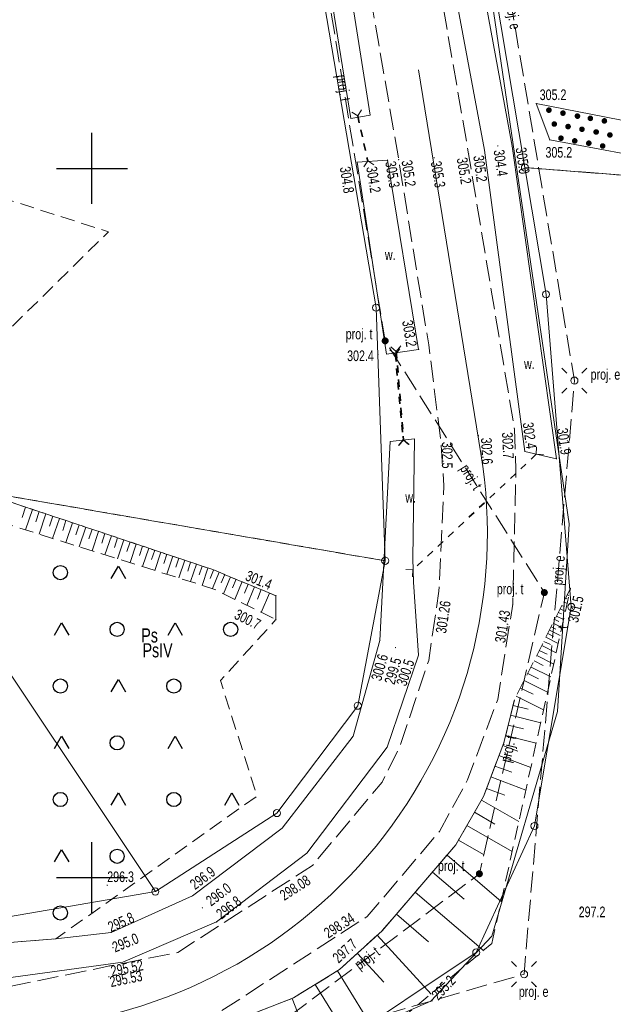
# Model space of a CAD drawing. Header units: metres. Extents: x 8377249 to 8377741, y 5529345 to 5529668.
# Tile 20 of 26: x 8377445 to 8377487, y 5529491 to 5529560. Entities that reach past the tile are written whole.
import ezdxf
from ezdxf.enums import TextEntityAlignment as Align
from ezdxf.lldxf.tags import DXFTag

# ---------------------------------------------------------------- set-up
doc = ezdxf.new("R2010")
doc.units = ezdxf.units.M
doc.header["$MEASUREMENT"] = 0
for name, pattern in [('1.0_0.5', [1.5, 1, -0.5]), ('1.5_0.5', [2, 1.5, -0.5]), ('219-500', [0]), ('egkk-500', [2, 1.5, -0.5]), ('egug-500', [1, 0.5, -0.5]), ('otkz_500', [1, 0.5, -0.5])]:
    doc.linetypes.add(name, pattern=pattern)
doc.layers.get('0').update_dxf_attribs({"color": 2, "linetype": 'CONTINUOUS', "lineweight": 5})
for name, color, linetype in [('000 Inne (niezydentyfikowane)', 7, 'CONTINUOUS'), ('202-punkt graniczny', 7, 'CONTINUOUS'), ('209-oznaczenie konturu klasyfikacyjnego', 7, 'CONTINUOUS'), ('210-oznaczenie konturu użytku gruntowego', 7, 'CONTINUOUS'), ('217-kontur klasyfikacyjny', 7, 'CONTINUOUS'), ('218-kontur użytku gruntowego', 7, 'CONTINUOUS'), ('219-działka ewidencyjna', 7, 'CONTINUOUS'), ('bariera ochronna', 7, 'CONTINUOUS'), ('inna budowla', 7, 'CONTINUOUS'), ('jezdnia', 7, 'CONTINUOUS'), ('latarnia - ob. projektowany', 7, 'CONTINUOUS'), ('pikieta naturalna', 7, 'CONTINUOUS'), ('pikieta sztuczna', 7, 'CONTINUOUS'), ('przepust', 7, 'CONTINUOUS'), ('przewód elektroenergetyczny niskiego napięcia - ob. projektowany', 7, 'CONTINUOUS'), ('przewód elektroenergetyczny niskiego napięcia - ob. projektowany-Atr1', 7, 'CONTINUOUS'), ('przewód telekomunikacyjny napowietrzny - ob. projektowany', 7, 'CONTINUOUS'), ('przewód telekomunikacyjny napowietrzny - ob. projektowany-Atr1', 7, 'CONTINUOUS'), ('przewód telekomunikacyjny podziemny', 7, 'CONTINUOUS'), ('rzędna', 7, 'CONTINUOUS'), ('rzędna-Atr2', 7, 'CONTINUOUS'), ('rów przydrożny (poligon)', 7, 'CONTINUOUS'), ('skarpa nieumocniona', 7, 'CONTINUOUS'), ('słupek telekomunikacyjny - ob. projektowany', 7, 'CONTINUOUS'), ('teren zalesiony', 7, 'CONTINUOUS')]:
    doc.layers.add(name, color=color, linetype=linetype)
for name, color, linetype, lineweight in [('7', 4, 'DASHDOT', 18), ('isa_V1BD385C50508125_TUsr', 7, 'CONTINUOUS', 25), ('latarnia - ob. projektowany-Atr17', 7, 'CONTINUOUS', 18), ('pikieta naturalna-Atr2', 7, 'CONTINUOUS', 18), ('pikieta sztuczna-Atr2', 7, 'CONTINUOUS', 18), ('przewód telekomunikacyjny podziemny-Atr1', 7, 'CONTINUOUS', 18), ('rów przydrożny (poligon)-Atr17', 7, 'CONTINUOUS', 18), ('słupek telekomunikacyjny - ob. projektowany-Atr17', 7, 'CONTINUOUS', 18)]:
    doc.layers.add(name, color=color, linetype=linetype, lineweight=lineweight)
doc.styles.get("Standard").update_dxf_attribs({"font": 'IC-isocp.shx', "width": 0.75, "oblique": 15})
tags = doc.linetypes.add('DASHDOT', pattern=[1, 0.5, -0.25, 0, -0.25]).pattern_tags.tags
tags[10:11] = [DXFTag(74, 4), DXFTag(75, 0), DXFTag(340, '0'), DXFTag(46, 1.0), DXFTag(50, 0.0), DXFTag(44, 0.0), DXFTag(45, 0.0)]
tags[8:9] = [DXFTag(74, 4), DXFTag(75, 0), DXFTag(340, '0'), DXFTag(46, 1.0), DXFTag(50, 0.0), DXFTag(44, 0.0), DXFTag(45, 0.0)]
tags[6:7] = [DXFTag(74, 4), DXFTag(75, 0), DXFTag(340, '0'), DXFTag(46, 1.0), DXFTag(50, 0.0), DXFTag(44, 0.0), DXFTag(45, 0.0)]
tags[4:5] = [DXFTag(74, 4), DXFTag(75, 0), DXFTag(340, '0'), DXFTag(46, 1.0), DXFTag(50, 0.0), DXFTag(44, 0.0), DXFTag(45, 0.0)]
doc.linetypes.add('otkb_500', pattern='A,1.75,0,[16,ksztalty.shx,S=1,R=0,X=0,Y=0],1.75', length=3.5)

# ---------------------------------------------------------------- blocks, each defined once
blk = doc.blocks.new('202')
at = {"color": 0, "linetype": 'Continuous', "lineweight": 0}
blk.add_circle((0, 0), 0.25, dxfattribs=at)
blk = doc.blocks.new('IB05')
at = {"color": 0, "linetype": 'Continuous', "lineweight": 13}
for q in [(0.354, 0.354), (0.354, -0.354)]:
    blk.add_line((0, 0), q, dxfattribs=at)
blk = doc.blocks.new('US25')
at = {"linetype": 'Continuous', "lineweight": 0}
h = blk.add_hatch(color=0, dxfattribs=at)
edge = h.paths.add_edge_path()
edge.add_arc((0, 0), 0.2, 0, 360)
blk = doc.blocks.new('PW01')
at = {"linetype": 'Continuous', "lineweight": 13}
h = blk.add_hatch(color=0, dxfattribs=at)
edge = h.paths.add_edge_path()
edge.add_arc((0, 0), 0.045, 0, 360)
blk = doc.blocks.new('OTZK3')
at = {"color": 0, "linetype": 'Continuous'}
for p, q in [((-0.5, -0.289), (0, 0.577)), ((0, 0.577), (0.5, -0.289))]:
    blk.add_line(p, q, dxfattribs=at)
blk = doc.blocks.new('OTZK1')
at = {"color": 0, "linetype": 'Continuous'}
blk.add_circle((0, 0), 0.5, dxfattribs=at)
blk = doc.blocks.new('SM01')
at = {"color": 0, "linetype": 'Continuous', "lineweight": 13}
for p, q in [((-0.53, 0.531), (-0.883, 0.884)), ((0.531, 0.531), (0.884, 0.884)), ((-0.53, -0.53), (-0.883, -0.883)), ((0.531, -0.53), (0.884, -0.883))]:
    blk.add_line(p, q, dxfattribs=at)
blk.add_circle((0, 0), 0.25, dxfattribs=at)
blk = doc.blocks.new('US09')
at = {"linetype": 'Continuous', "lineweight": 0}
h = blk.add_hatch(color=0, dxfattribs=at)
edge = h.paths.add_edge_path()
edge.add_arc((0, 0), 0.25, 0, 360)
blk = doc.blocks.new('m')
at = {"color": 0}
for p, q in [((8377450, 5529547.5), (8377450, 5529552.5)), ((8377447.5, 5529550), (8377452.5, 5529550)), ((8377450, 5529500), (8377450, 5529502.5)), ((8377447.5, 5529500), (8377452.5, 5529500)), ((8377447.5, 5529500), (8377452.5, 5529500)), ((8377447.5, 5529500), (8377452.5, 5529500)), ((8377450, 5529497.5), (8377450, 5529500)), ((8377450, 5529497.5), (8377450, 5529500))]:
    blk.add_line(p, q, dxfattribs=at)
at = {"layer": '000 Inne (niezydentyfikowane)', "color": 7, "linetype": 'Continuous', "lineweight": 18, "flags": 128}
for points in [[(8377445.33, 5529526.12), (8377445.08, 5529525.39)], [(8377445.81, 5529525.96), (8377445.32, 5529524.51)], [(8377446.29, 5529525.8), (8377446.05, 5529525.08)], [(8377446.76, 5529525.64), (8377446.29, 5529524.21)], [(8377447.24, 5529525.48), (8377447, 5529524.77)], [(8377447.71, 5529525.32), (8377447.23, 5529523.91)], [(8377448.17, 5529525.17), (8377447.94, 5529524.47)], [(8377448.64, 5529525.01), (8377448.17, 5529523.62)], [(8377449.1, 5529524.86), (8377448.87, 5529524.16)], [(8377449.56, 5529524.7), (8377449.1, 5529523.32)], [(8377450.02, 5529524.55), (8377449.79, 5529523.87)], [(8377450.47, 5529524.4), (8377450.01, 5529523.04)], [(8377450.92, 5529524.25), (8377450.69, 5529523.57)], [(8377451.37, 5529524.1), (8377450.92, 5529522.75)], [(8377451.81, 5529523.95), (8377451.59, 5529523.28)], [(8377452.26, 5529523.8), (8377451.81, 5529522.47)], [(8377452.7, 5529523.66), (8377452.47, 5529522.99)], [(8377453.13, 5529523.51), (8377452.69, 5529522.2)], [(8377453.57, 5529523.36), (8377453.35, 5529522.71)], [(8377454, 5529523.22), (8377453.57, 5529521.92)], [(8377454.43, 5529523.08), (8377454.21, 5529522.43)], [(8377454.86, 5529522.93), (8377454.43, 5529521.65)], [(8377455.28, 5529522.79), (8377455.07, 5529522.15)], [(8377455.7, 5529522.65), (8377455.28, 5529521.38)], [(8377456.12, 5529522.51), (8377455.91, 5529521.88)], [(8377456.54, 5529522.37), (8377456.12, 5529521.12)], [(8377456.95, 5529522.23), (8377456.75, 5529521.61)], [(8377457.37, 5529522.1), (8377456.95, 5529520.86)], [(8377457.77, 5529521.96), (8377457.57, 5529521.34)], [(8377458.18, 5529521.82), (8377457.77, 5529520.6)], [(8377458.58, 5529521.68), (8377458.34, 5529521.09)], [(8377458.97, 5529521.52), (8377458.49, 5529520.37)], [(8377459.36, 5529521.36), (8377459.12, 5529520.78)], [(8377459.76, 5529521.2), (8377459.27, 5529520.01)], [(8377460.17, 5529521.03), (8377459.91, 5529520.42)], [(8377460.58, 5529520.86), (8377460.07, 5529519.61)], [(8377461.01, 5529520.68), (8377460.75, 5529520.04)], [(8377461.46, 5529520.5), (8377460.92, 5529519.19)], [(8377461.93, 5529520.3), (8377461.66, 5529519.63)], [(8377462.51, 5529520.06), (8377461.94, 5529518.69)], [(8377483.51, 5529519.94), (8377483.62, 5529519.89)], [(8377483.25, 5529519.44), (8377483.49, 5529519.32)], [(8377483.38, 5529519.69), (8377483.47, 5529519.65)], [(8377482.87, 5529518.68), (8377483.09, 5529518.58)], [(8377483, 5529518.94), (8377483.37, 5529518.75)], [(8377483.13, 5529519.19), (8377483.28, 5529519.11)], [(8377482.5, 5529517.93), (8377483.12, 5529517.62)], [(8377482.62, 5529518.18), (8377482.9, 5529518.04)], [(8377482.75, 5529518.43), (8377483.24, 5529518.19)], [(8377482.13, 5529517.2), (8377482.53, 5529517)], [(8377482.25, 5529517.44), (8377483, 5529517.07)], [(8377482.37, 5529517.68), (8377482.71, 5529517.51)], [(8377481.85, 5529516.65), (8377482.33, 5529516.42)], [(8377482, 5529516.94), (8377482.87, 5529516.5)], [(8377481.53, 5529516.01), (8377482.09, 5529515.74)], [(8377481.7, 5529516.35), (8377482.72, 5529515.83)], [(8377481.16, 5529515.27), (8377481.81, 5529514.94)], [(8377481.35, 5529515.65), (8377482.55, 5529515.05)], [(8377480.72, 5529514.39), (8377481.48, 5529514.01)], [(8377480.95, 5529514.84), (8377482.35, 5529514.14)], [(8377480.47, 5529513.9), (8377482.11, 5529513.07)], [(8377480.2, 5529513.36), (8377481.09, 5529512.92)], [(8377479.91, 5529512.79), (8377481.83, 5529511.82)], [(8377479.68, 5529512.13), (8377480.74, 5529511.87)], [(8377479.51, 5529511.44), (8377481.63, 5529510.91)], [(8377479.34, 5529510.73), (8377480.41, 5529510.47)], [(8377479.16, 5529510.02), (8377481.32, 5529509.48)], [(8377478.96, 5529509.31), (8377480.03, 5529508.91)], [(8377478.69, 5529508.6), (8377480.93, 5529507.75)], [(8377478.41, 5529507.86), (8377479.59, 5529507.42)], [(8377478.12, 5529507.09), (8377480.58, 5529506.16)], [(8377477.81, 5529506.28), (8377479.1, 5529505.8)], [(8377477.45, 5529505.46), (8377480.09, 5529503.95)], [(8377476.96, 5529504.6), (8377478.41, 5529503.77)], [(8377476.42, 5529503.66), (8377479.62, 5529501.83)], [(8377475.83, 5529502.62), (8377477.59, 5529501.62)], [(8377475.03, 5529501.58), (8377478.85, 5529498.31)], [(8377474, 5529500.38), (8377476.23, 5529498.47)], [(8377472.79, 5529498.97), (8377477.59, 5529494.85)], [(8377471.46, 5529497.41), (8377473.72, 5529495.47)], [(8377470.11, 5529495.93), (8377473.9, 5529491.78)], [(8377468.71, 5529494.65), (8377470.57, 5529492.61)], [(8377467.31, 5529493.42), (8377470.21, 5529488.72)], [(8377465.74, 5529492.45), (8377467.26, 5529489.99)], [(8377464.11, 5529491.47), (8377466.25, 5529485.99)]]:
    blk.add_lwpolyline(points, dxfattribs=at)
at = {"layer": '217-kontur klasyfikacyjny', "color": 92, "linetype": 'egkk-500', "lineweight": 18, "flags": 128}
for points in [[(8377480.52, 5529550.06), (8377499.43, 5529548.59)], [(8377499.43, 5529548.59), (8377480.52, 5529550.06)], [(8377470.67, 5529522.33), (8377434.8, 5529528.5)], [(8377434.8, 5529528.5), (8377470.67, 5529522.33)]]:
    blk.add_lwpolyline(points, dxfattribs=at)
at = {"layer": '218-kontur użytku gruntowego', "color": 3, "linetype": 'egug-500', "lineweight": 18, "flags": 128}
for points in [[(8377480.52, 5529550.06), (8377499.43, 5529548.59)], [(8377499.43, 5529548.59), (8377480.52, 5529550.06)], [(8377470.67, 5529522.33), (8377434.8, 5529528.5)], [(8377434.8, 5529528.5), (8377470.67, 5529522.33)]]:
    blk.add_lwpolyline(points, dxfattribs=at)
at = {"layer": '219-działka ewidencyjna', "color": 7, "linetype": '219-500', "lineweight": 18, "flags": 128}
for points in [[(8377470.03, 5529540.18), (8377458.02, 5529610.63)], [(8377480.52, 5529550.06), (8377476.74, 5529572.58)], [(8377482.01, 5529541.12), (8377480.52, 5529550.06)], [(8377483.79, 5529519.08), (8377482.01, 5529541.12)], [(8377470.67, 5529522.33), (8377470.03, 5529540.18)], [(8377470.67, 5529522.33), (8377468.74, 5529512.11)], [(8377454.47, 5529499.01), (8377440.39, 5529520.12)], [(8377483.79, 5529519.08), (8377481.19, 5529503.63)], [(8377468.74, 5529512.11), (8377463.04, 5529504.54)], [(8377463.04, 5529504.54), (8377454.47, 5529499.01)], [(8377481.19, 5529503.63), (8377477.09, 5529494.71)], [(8377454.47, 5529499.01), (8377439.32, 5529496.41)], [(8377477.09, 5529494.71), (8377466.95, 5529487.94)]]:
    blk.add_lwpolyline(points, dxfattribs=at)
at = {"layer": 'bariera ochronna', "color": 7, "linetype": 'otkb_500', "lineweight": 18, "flags": 128}
blk.add_lwpolyline([(8377479.78, 5529512.52), (8377479.03, 5529509.5), (8377477.6, 5529505.72), (8377475.64, 5529502.29), (8377470.45, 5529496.24), (8377467.46, 5529493.51), (8377464.21, 5529491.51), (8377453.03, 5529487.15), (8377449.29, 5529486.07), (8377444.98, 5529485.62)], dxfattribs=at)
at = {"layer": 'inna budowla', "color": 7, "linetype": 'Continuous', "lineweight": 18, "flags": 128}
blk.add_lwpolyline([(8377504.68, 5529550.01), (8377491.19, 5529552.65), (8377481.32, 5529554.58), (8377482.27, 5529552.01), (8377491.09, 5529550.36), (8377503.4, 5529548.06)], close=True, dxfattribs=at)
at = {"layer": 'jezdnia', "color": 7, "linetype": '1.5_0.5', "lineweight": 18, "flags": 128}
blk.add_lwpolyline([(8377283.144, 5529593.01), (8377289.66, 5529576.44), (8377296.27, 5529560), (8377302.07, 5529550.43), (8377311.87, 5529539.72), (8377321.44, 5529532.01), (8377333.08, 5529525.23), (8377336.44, 5529523.17), (8377347.04, 5529517.14), (8377357.42, 5529511.57), (8377364.91, 5529506.84), (8377368.84, 5529504.63), (8377369.67, 5529505.21), (8377374.78, 5529504.38), (8377378.56, 5529503.18), (8377381.32, 5529501.98), (8377382.41, 5529500.95), (8377383.16, 5529499.4), (8377383.41, 5529498.3), (8377398.08, 5529492.24), (8377411.13, 5529488.31), (8377418.33, 5529487), (8377422.89, 5529486.54), (8377424.65, 5529486.32), (8377429.6, 5529486.17), (8377436.9, 5529486.34), (8377442.31, 5529486.7), (8377458.46, 5529490.15), (8377469.4, 5529497.25), (8377474.49, 5529503.23), (8377476.48, 5529506.89), (8377478.6, 5529512.54), (8377479.66, 5529519.27), (8377479.89, 5529528.7), (8377479.78, 5529531.63), (8377479.09, 5529535.77), (8377476.55, 5529551.02), (8377471.82, 5529578.31), (8377470.75, 5529584.35), (8377466.54, 5529612.38), (8377466.55, 5529629.77), (8377467.67, 5529634.01), (8377471.4, 5529641.19), (8377474.04, 5529644.66), (8377469.86, 5529647.28), (8377468.43, 5529644.8), (8377463.51, 5529635.43), (8377461.31, 5529623.29), (8377466.01, 5529583.11), (8377471.62, 5529550.62), (8377473.74, 5529537.55), (8377474.57, 5529530.99), (8377474.81, 5529527.61), (8377474.45, 5529520.19), (8377473.74, 5529515.3), (8377471.74, 5529509.33), (8377470.45, 5529506.72), (8377465.55, 5529500.85), (8377456.05, 5529494.71), (8377451.27, 5529493.76), (8377441.69, 5529491.79), (8377440.92, 5529491.69), (8377436.34, 5529491.36), (8377429.68, 5529491.17), (8377425.01, 5529491.4), (8377419.01, 5529491.93), (8377414.34, 5529492.64), (8377411.86, 5529493.14), (8377400.88, 5529496.37), (8377399.81, 5529496.66), (8377391.31, 5529500.55), (8377390.32, 5529501.03), (8377386.14, 5529503.37), (8377380.02, 5529506.56), (8377375.04, 5529509.04), (8377370.44, 5529511.09), (8377368.31, 5529511.87), (8377359.88, 5529515.88), (8377349.14, 5529521.46), (8377338.67, 5529527.08), (8377335.48, 5529529.18), (8377319.33, 5529539.78), (8377310.14, 5529548.36), (8377304.42, 5529555.91), (8377300.3, 5529563.28), (8377293.93, 5529578.63), (8377287.088, 5529596.149)], dxfattribs=at)
at = {"layer": 'przepust', "color": 7, "linetype": 'otkz_500', "lineweight": 35, "flags": 128}
for points in [[(8377468.74, 5529553.7), (8377469.44, 5529550.53)], [(8377471.39, 5529536.89), (8377471.93, 5529530.85)], [(8377471.45, 5529537.1), (8377471.97, 5529530.86)], [(8377481.32, 5529529.84), (8377472.62, 5529521.69)]]:
    blk.add_lwpolyline(points, dxfattribs=at)
at = {"layer": 'przewód elektroenergetyczny niskiego napięcia - ob. projektowany', "color": 1, "linetype": '1.5_0.5', "lineweight": 18, "flags": 128}
blk.add_lwpolyline([(8377500.424, 5529658.07), (8377484.71, 5529646.87), (8377458.47, 5529614.13), (8377477.06, 5529576.45), (8377484.01, 5529535.04), (8377480.46, 5529493.18), (8377440.11, 5529481.49), (8377399.05, 5529490.32), (8377360.65, 5529507.31), (8377330.78, 5529536.88), (8377295.57, 5529559.72), (8377282.278, 5529592.321)], dxfattribs=at)
at = {"layer": 'przewód telekomunikacyjny napowietrzny - ob. projektowany', "color": 30, "linetype": '1.5_0.5', "lineweight": 18, "flags": 128}
blk.add_lwpolyline([(8377478.382, 5529662.333), (8377467.4, 5529656.04), (8377458.44, 5529632.95), (8377460.92, 5529597.04), (8377465.8, 5529567.44), (8377470.67, 5529537.84), (8377481.89, 5529520.09), (8377477.31, 5529500.26), (8377460.87, 5529487.91), (8377429.09, 5529482.76)], dxfattribs=at)
at = {"layer": 'przewód telekomunikacyjny podziemny', "color": 30, "linetype": 'Continuous', "lineweight": 18, "flags": 128}
blk.add_lwpolyline([(8377439.983, 5529444.414), (8377441.76, 5529449.27), (8377449.51, 5529467.92), (8377454.57, 5529482.87), (8377473.89, 5529491.27), (8377478.19, 5529495.87), (8377482.81, 5529511.71), (8377483.64, 5529524.94), (8377475.51, 5529580.07)], dxfattribs=at)
at = {"layer": 'rów przydrożny (poligon)', "color": 7, "linetype": 'Continuous', "lineweight": 18, "flags": 128}
for points in [[(8377458.17, 5529632.96), (8377458.09, 5529622.5), (8377459.15, 5529612.19), (8377463.48, 5529582.78), (8377464.29, 5529578.17), (8377468.26, 5529553.51), (8377469.61, 5529553.75), (8377465.76, 5529578.15), (8377464.86, 5529583.04), (8377460.55, 5529612.13), (8377460.05, 5529622.4), (8377460.18, 5529632.18)], [(8377472.61, 5529578.37), (8377477.67, 5529551.28), (8377480.52, 5529530.04), (8377482.74, 5529529.53), (8377479.61, 5529551.57), (8377474.63, 5529578.65)], [(8377468.7, 5529550.44), (8377470.77, 5529536.9), (8377473.03, 5529537.24), (8377470.84, 5529550.59)]]:
    blk.add_lwpolyline(points, close=True, dxfattribs=at)
blk.add_lwpolyline([(8377441.67, 5529492.59), (8377452.18, 5529494.03), (8377458.79, 5529496.86), (8377465.14, 5529501.72), (8377470.81, 5529509.19), (8377473.02, 5529515.67), (8377472.66, 5529520.83), (8377472.63, 5529522.5), (8377472.74, 5529530.93), (8377471.03, 5529530.75), (8377470.3, 5529516.71), (8377468.41, 5529509.97), (8377463.4, 5529503.47), (8377457.08, 5529498.71), (8377451.35, 5529496.12), (8377447.45, 5529495.67), (8377441.49, 5529495.21)], dxfattribs=at)
at = {"layer": 'skarpa nieumocniona', "color": 7, "linetype": '1.0_0.5', "lineweight": 18, "flags": 128}
for points in [[(8377462.97, 5529519.87), (8377458.52, 5529521.71), (8377434.97, 5529529.58), (8377434.82, 5529527.81), (8377458.6, 5529520.34), (8377462.97, 5529518.18)], [(8377462.97, 5529519.87), (8377458.52, 5529521.71), (8377434.97, 5529529.58), (8377434.82, 5529527.81), (8377458.6, 5529520.34), (8377462.97, 5529518.18)], [(8377478.19, 5529495.35), (8377483.73, 5529520.39), (8377479.78, 5529512.52), (8377479.03, 5529509.5), (8377477.6, 5529505.72), (8377475.64, 5529502.29), (8377470.45, 5529496.24), (8377467.46, 5529493.51), (8377464.21, 5529491.51), (8377453.03, 5529487.15), (8377449.29, 5529486.07), (8377444.98, 5529485.62), (8377449.62, 5529482.79), (8377461.2, 5529484.16), (8377467.45, 5529486.43)], [(8377478.19, 5529495.35), (8377483.73, 5529520.39), (8377479.78, 5529512.52), (8377479.03, 5529509.5), (8377477.6, 5529505.72), (8377475.64, 5529502.29), (8377470.45, 5529496.24), (8377467.46, 5529493.51), (8377464.21, 5529491.51), (8377453.03, 5529487.15), (8377449.29, 5529486.07), (8377444.98, 5529485.62), (8377449.62, 5529482.79), (8377461.2, 5529484.16), (8377467.45, 5529486.43)]]:
    blk.add_lwpolyline(points, close=True, dxfattribs=at)
at = {"layer": 'teren zalesiony', "color": 7, "linetype": '1.0_0.5', "lineweight": 18, "flags": 128}
blk.add_lwpolyline([(8377370.219, 5529576.127), (8377359.89, 5529578.54), (8377352.51, 5529583.82), (8377346.34, 5529587.22), (8377342.51, 5529582), (8377337.38, 5529576.69), (8377331.75, 5529571.84), (8377326.08, 5529565.51), (8377319.62, 5529558.95), (8377313.66, 5529552.63), (8377312.69, 5529549.73), (8377321.13, 5529541.74), (8377345.94, 5529526.69), (8377350.04, 5529524.56), (8377360.71, 5529519.73), (8377368.35, 5529515.21), (8377376.02, 5529511.1), (8377387.86, 5529505.24), (8377397.57, 5529500.64), (8377406.63, 5529497.94), (8377414.62, 5529495.96), (8377424.67, 5529494.5), (8377434.69, 5529494.45), (8377436.29, 5529494.41), (8377438.25, 5529494.79), (8377441.49, 5529495.21), (8377447.45, 5529495.67), (8377461.64, 5529505.74), (8377459.06, 5529513.88), (8377462.97, 5529518.18), (8377462.97, 5529519.87), (8377458.52, 5529521.71), (8377434.97, 5529529.58), (8377451.16, 5529545.53), (8377429.33, 5529552.53), (8377423.34, 5529554.45), (8377421.45, 5529555.33), (8377414.67, 5529557.53), (8377394.569, 5529565.692)], dxfattribs=at)
at = {"layer": '202-punkt graniczny', "color": 7, "linetype": 'Continuous', "lineweight": 18}
for p in [(8377480.52, 5529550.06), (8377482.01, 5529541.12), (8377470.03, 5529540.18), (8377470.67, 5529522.33), (8377483.79, 5529519.08), (8377468.74, 5529512.11), (8377463.04, 5529504.54), (8377481.19, 5529503.63), (8377454.47, 5529499.01), (8377477.09, 5529494.71)]:
    blk.add_blockref('202', p, dxfattribs=at)
at = {"layer": 'inna budowla', "color": 7, "linetype": 'Continuous', "lineweight": 18}
for p, rotation in [((8377482.21, 5529554.11), 348.197), ((8377483.2, 5529553.9), 350.451), ((8377484.22, 5529553.69), 352.4049999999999), ((8377482.59, 5529553.13), 348.559), ((8377485.13, 5529553.53), 349.624), ((8377486.12, 5529553.35), 351.093), ((8377483.56, 5529552.95), 349.1140000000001), ((8377484.54, 5529552.76), 348.805), ((8377485.54, 5529552.57), 346.464), ((8377486.51, 5529552.36), 348.4859999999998), ((8377483.06, 5529552.13), 349.4610000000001), ((8377484.03, 5529551.94), 348.4859999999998), ((8377485.02, 5529551.78), 350.0730000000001), ((8377486, 5529551.58), 350.706)]:
    blk.add_blockref('US25', p, dxfattribs=dict(at, rotation=rotation))
at = {"layer": 'latarnia - ob. projektowany', "color": 7, "linetype": 'Continuous', "lineweight": 18}
for p in [(8377484.01, 5529535.04), (8377480.46, 5529493.18)]:
    blk.add_blockref('SM01', p, dxfattribs=at)
at = {"layer": 'pikieta naturalna', "color": 7, "linetype": 'Continuous', "lineweight": 13}
for p in [(8377481.32, 5529554.58), (8377482.27, 5529552.01), (8377477.67, 5529551.28), (8377478.61, 5529551.59), (8377479.61, 5529551.57), (8377468.7, 5529550.44), (8377469.44, 5529550.53), (8377470.84, 5529550.59), (8377471.62, 5529550.62), (8377474.13, 5529550.75), (8377476.55, 5529551.02), (8377473.03, 5529537.24), (8377470.16, 5529536.89), (8377474.57, 5529530.99), (8377477.24, 5529531.15), (8377479.78, 5529531.63), (8377480.52, 5529530.04), (8377482.74, 5529529.53), (8377462.97, 5529519.87), (8377483.73, 5529520.39), (8377462.97, 5529518.18), (8377470.3, 5529516.71), (8377471.4, 5529516.21), (8377473.02, 5529515.67), (8377451.08, 5529499.45), (8377457.08, 5529498.71), (8377457.79, 5529497.86), (8377484.44, 5529497.79), (8377458.79, 5529496.86), (8377451.35, 5529496.12), (8377451.49, 5529495.05), (8377467.46, 5529493.51)]:
    blk.add_blockref('PW01', p, dxfattribs=at)
at = {"layer": 'pikieta sztuczna', "color": 7, "linetype": 'Continuous', "lineweight": 13}
for p in [(8377474.45, 5529520.19), (8377479.66, 5529519.27), (8377465.55, 5529500.85), (8377469.4, 5529497.25), (8377451.27, 5529493.76), (8377451.2, 5529493)]:
    blk.add_blockref('PW01', p, dxfattribs=at)
at = {"layer": 'przepust', "color": 7, "linetype": 'Continuous', "lineweight": 35}
for p, rotation in [((8377468.74, 5529553.7), 102.452), ((8377469.44, 5529550.53), 282.452), ((8377471.39, 5529536.89), 95.10899999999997), ((8377471.45, 5529537.1), 94.764), ((8377471.93, 5529530.85), 275.1089999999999), ((8377471.97, 5529530.86), 274.764), ((8377481.32, 5529529.84), 43.12999999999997), ((8377472.62, 5529521.69), 223.13)]:
    blk.add_blockref('IB05', p, dxfattribs=dict(at, rotation=rotation))
at = {"layer": 'rzędna', "color": 30, "linetype": 'Continuous', "lineweight": 18}
blk.add_blockref('PW01', (8377473.89, 5529491.27), dxfattribs=at)
at = {"layer": 'słupek telekomunikacyjny - ob. projektowany', "color": 30, "linetype": 'Continuous', "lineweight": 18}
for p in [(8377470.67, 5529537.84), (8377481.89, 5529520.09), (8377477.31, 5529500.26)]:
    blk.add_blockref('US09', p, dxfattribs=at)
at = {"layer": 'teren zalesiony', "color": 7, "linetype": 'Continuous', "lineweight": 18}
for name, p in [('OTZK1', (8377447.776, 5529521.496)), ('OTZK3', (8377451.863, 5529521.382)), ('OTZK3', (8377447.863, 5529517.382)), ('OTZK1', (8377451.776, 5529517.496)), ('OTZK3', (8377455.863, 5529517.382)), ('OTZK1', (8377459.776, 5529517.496)), ('OTZK1', (8377447.776, 5529513.496)), ('OTZK3', (8377451.863, 5529513.382)), ('OTZK1', (8377455.776, 5529513.496)), ('OTZK3', (8377447.863, 5529509.382)), ('OTZK1', (8377451.776, 5529509.496)), ('OTZK3', (8377455.863, 5529509.382)), ('OTZK1', (8377447.776, 5529505.496)), ('OTZK3', (8377451.863, 5529505.382)), ('OTZK1', (8377455.776, 5529505.496)), ('OTZK3', (8377459.863, 5529505.382)), ('OTZK3', (8377447.863, 5529501.382)), ('OTZK1', (8377451.776, 5529501.496)), ('OTZK1', (8377447.776, 5529497.496))]:
    blk.add_blockref(name, p, dxfattribs=at)
at = {"layer": '209-oznaczenie konturu klasyfikacyjnego', "color": 92, "linetype": 'Continuous', "lineweight": 18, "width": 0.75}
blk.add_text('PsIV', height=1, dxfattribs=at).set_placement((8377453.57, 5529516.52), align=Align.TOP_LEFT)
at = {"layer": '210-oznaczenie konturu użytku gruntowego', "color": 3, "linetype": 'Continuous', "lineweight": 18, "width": 0.75}
blk.add_text('Ps', height=1, dxfattribs=at).set_placement((8377453.48, 5529516.57))
at = {"layer": 'latarnia - ob. projektowany-Atr17', "color": 7, "width": 0.75}
for p in [(8377485.15, 5529535.1), (8377480.09, 5529491.58)]:
    blk.add_text('proj. e', height=0.75, dxfattribs=at).set_placement(p)
at = {"layer": 'pikieta naturalna-Atr2', "color": 7, "width": 0.75}
blk.add_text('305.2', height=0.75, dxfattribs=at).set_placement((8377481.56, 5529554.82))
for s, rotation, p in [('304.4', 278.083, (8377478.68, 5529551.32)), ('305.3', 279.457, (8377474.25, 5529550.51)), ('304.2', 279.316, (8377469.7, 5529550.14)), ('295.0', 22.089, (8377451.49, 5529495.05))]:
    blk.add_text(s, height=0.75, rotation=rotation, dxfattribs=at).set_placement(p, align=Align.MIDDLE_LEFT)
for s, rotation, p in [('305.0', 278.083, (8377479.86, 5529551.43)), ('302.5', 269.999, (8377474.67, 5529530.72)), ('295.8', 24.323, (8377451.35, 5529496.12))]:
    blk.add_text(s, height=0.75, rotation=rotation, dxfattribs=at).set_placement(p)
blk.add_text('305.2', height=0.75, dxfattribs=at).set_placement((8377482.91, 5529551.51), align=Align.TOP_CENTER)
for s, rotation, p in [('305.3', 279.316, (8377471.41, 5529550.57)), ('305.2', 278.546, (8377472.56, 5529550.64)), ('305.2', 279.457, (8377476.45, 5529550.82)), ('305.2', 277.642, (8377477.62, 5529550.97)), ('304.8', 278.692, (8377468.21, 5529550.18)), ('302.7', 272.784, (8377479.65, 5529531.42)), ('302.6', 272.784, (8377478.17, 5529531.03)), ('301.4', 337.535, (8377461.04, 5529521.68)), ('301.5', 77.524, (8377483.53, 5529518.08)), ('300.7', 333.697, (8377460.3, 5529518.96)), ('300.6', 74.336, (8377469.66, 5529514.01)), ('299.5', 74.336, (8377470.6, 5529513.76)), ('300.5', 71.168, (8377471.43, 5529513.68)), ('296.9', 36.986, (8377456.82, 5529499.7)), ('296.0', 36.986, (8377457.95, 5529498.54)), ('296.8', 37.428, (8377458.67, 5529497.61)), ('297.7', 42.397, (8377466.88, 5529494.47))]:
    blk.add_text(s, height=0.75, rotation=rotation, dxfattribs=at).set_placement(p, align=Align.TOP_LEFT)
blk.add_text('303.2', height=0.75, rotation=279.316, dxfattribs=at).set_placement((8377472.91, 5529537.49), align=Align.TOP_RIGHT)
blk.add_text('302.4', height=0.75, dxfattribs=at).set_placement((8377469.87, 5529536.79), align=Align.MIDDLE_RIGHT)
for s, rotation, p in [('302.4', 277.642, (8377480.61, 5529530.18)), ('301.9', 278.083, (8377483.05, 5529529.77))]:
    blk.add_text(s, height=0.75, rotation=rotation, dxfattribs=at).set_placement(p, align=Align.RIGHT)
blk.add_text('296.3', height=0.75, dxfattribs=at).set_placement((8377451.08, 5529499.45), align=Align.BOTTOM_LEFT)
blk.add_text('297.2', height=0.75, dxfattribs=at).set_placement((8377484.31, 5529497.95), align=Align.TOP_LEFT)
at = {"layer": 'pikieta sztuczna-Atr2', "color": 7, "width": 0.75}
for s, rotation, p in [('301.26', 81.738, (8377474.22, 5529517.28)), ('301.43', 81.049, (8377478.39, 5529516.62)), ('298.08', 32.875, (8377463.15, 5529498.97)), ('298.34', 32.983, (8377466.26, 5529496.31)), ('295.52', 11.241, (8377451.27, 5529493.76)), ('295.53', 11.338, (8377451.2, 5529493))]:
    blk.add_text(s, height=0.75, rotation=rotation, dxfattribs=at).set_placement(p, align=Align.TOP_LEFT)
at = {"layer": 'przewód elektroenergetyczny niskiego napięcia - ob. projektowany-Atr1', "color": 1, "width": 0.75}
for rotation, p in [(279.527, (8377479.51, 5529561.88)), (85.152, (8377482.79, 5529520.62))]:
    blk.add_text('proj. e', height=0.75, rotation=rotation, dxfattribs=at).set_placement(p, align=Align.MIDDLE_LEFT)
at = {"layer": 'przewód telekomunikacyjny napowietrzny - ob. projektowany-Atr1', "color": 30, "width": 0.75}
for rotation, p in [(279.343, (8377467.58, 5529556.61)), (302.297, (8377476.23, 5529529.04)), (76.995, (8377479.13, 5529508.15)), (36.914, (8377468.64, 5529493.75))]:
    blk.add_text('proj. t', height=0.75, rotation=rotation, dxfattribs=at).set_placement(p, align=Align.MIDDLE_LEFT)
at = {"layer": 'przewód telekomunikacyjny podziemny-Atr1', "color": 30, "width": 0.75}
blk.add_text('t', height=0.75, rotation=86.41, dxfattribs=at).set_placement((8377483.18, 5529517.54), align=Align.MIDDLE_LEFT)
at = {"layer": 'rzędna-Atr2', "color": 30, "width": 0.75}
blk.add_text('295.2', height=0.75, rotation=46.93, dxfattribs=at).set_placement((8377474.14, 5529491.54), align=Align.MIDDLE_LEFT)
at = {"layer": 'rów przydrożny (poligon)-Atr17', "color": 7, "width": 0.75}
for p in [(8377470.65, 5529543.54), (8377480.46, 5529535.85), (8377472.09, 5529526.44)]:
    blk.add_text('w.', height=0.75, dxfattribs=at).set_placement(p)
at = {"layer": 'słupek telekomunikacyjny - ob. projektowany-Atr17', "color": 30, "width": 0.75}
for p in [(8377467.89, 5529537.95), (8377478.54, 5529519.97), (8377474.39, 5529500.45)]:
    blk.add_text('proj. t', height=0.75, dxfattribs=at).set_placement(p)

msp = doc.modelspace()

# ---------------------------------------------------------------- linework, layer by layer
at = {"layer": '7', "color": 7, "ltscale": 5}
msp.add_line((8377473.023, 5529556.959), (8377477.418, 5529529.905), dxfattribs=at)
msp.add_arc((8377442.872, 5529524.292), 35, 272.5591, 9.22859, dxfattribs=at)

# ---------------------------------------------------------------- block references
at = {"layer": 'isa_V1BD385C50508125_TUsr', "linetype": 'ByBlock'}
msp.add_blockref('m', (0, 0), dxfattribs=at)

doc.saveas('drawing.dxf')
